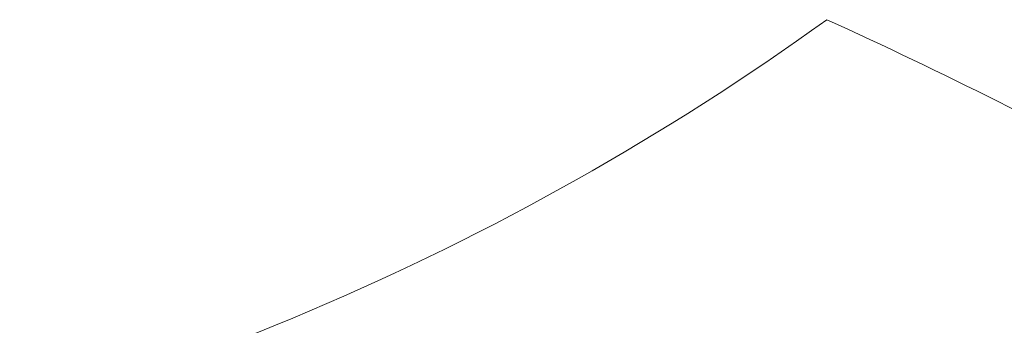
# Model space of a CAD drawing. Header units: inches. Extents: x 37.5 to 70.3, y 17.4 to 61.6.
# Tile 159 of 256: x 52.832 to 53.727, y 40.542 to 40.819. Entities that reach past the tile are written whole.
import ezdxf

# ---------------------------------------------------------------- set-up
doc = ezdxf.new("R2010")
doc.units = ezdxf.units.IN
doc.header["$MEASUREMENT"] = 0
doc.layers.add('10_CLOSED_AREAS', color=7, linetype='Continuous', lineweight=18)

msp = doc.modelspace()

# ---------------------------------------------------------------- linework, layer by layer
at = {"layer": '10_CLOSED_AREAS'}
msp.add_open_spline([(54.5139, 38.8271), (54.53329, 39.0573), (54.28496, 39.27536), (54.21032, 39.4994), (54.18576, 39.62227), (54.1612, 39.74513), (54.13664, 39.86799), (54.14719, 40.07369), (54.15775, 40.27939), (54.16831, 40.48508), (53.97673, 40.61242), (53.77519, 40.72409), (53.56566, 40.81902), (53.27227, 40.60786), (52.93535, 40.465), (52.57959, 40.40091), (52.44827, 40.43539), (52.30899, 40.42237), (52.18634, 40.36414), (52.43589, 40.11982), (52.68543, 39.8755), (52.93497, 39.63118), (53.37192, 39.11838), (53.69289, 38.5172), (53.87588, 37.86882), (54.05623, 37.72532), (54.32061, 37.73235), (54.5452, 37.73235), (55.00069, 37.69737), (55.45863, 37.75151), (55.8934, 37.89175), (56.12796, 37.92255), (56.35067, 38.01311), (56.54016, 38.15474), (56.50979, 38.27521), (56.45097, 38.38663), (56.36862, 38.47965), (56.17727, 38.47963), (55.93758, 38.44743), (55.75799, 38.38589), (55.66853, 38.4132), (55.57476, 38.42362), (55.48148, 38.41661), (55.36686, 38.45006), (55.25223, 38.4835), (55.13761, 38.51694), (55.03669, 38.60456), (54.90144, 38.64159), (54.76996, 38.6176), (54.85809, 38.4444), (54.81281, 38.23314), (54.66144, 38.11127), (54.51008, 37.9894), (54.29403, 37.99025), (54.14362, 38.11331), (53.99322, 38.23636), (53.9496, 38.44797), (54.03909, 38.62047), (54.12857, 38.79297), (54.32668, 38.87919), (54.5139, 38.8271)], degree=3, knots=[0, 0, 0, 0, 0.05, 0.05, 0.05, 0.1, 0.1, 0.1, 0.15, 0.15, 0.15, 0.2, 0.2, 0.2, 0.25, 0.25, 0.25, 0.3, 0.3, 0.3, 0.35, 0.35, 0.35, 0.4, 0.4, 0.4, 0.45, 0.45, 0.45, 0.5, 0.5, 0.5, 0.55, 0.55, 0.55, 0.6, 0.6, 0.6, 0.65, 0.65, 0.65, 0.7, 0.7, 0.7, 0.75, 0.75, 0.75, 0.8, 0.8, 0.8, 0.85, 0.85, 0.85, 0.9, 0.9, 0.9, 0.95, 0.95, 0.95, 1, 1, 1, 1], dxfattribs=at)

doc.saveas('drawing.dxf')
